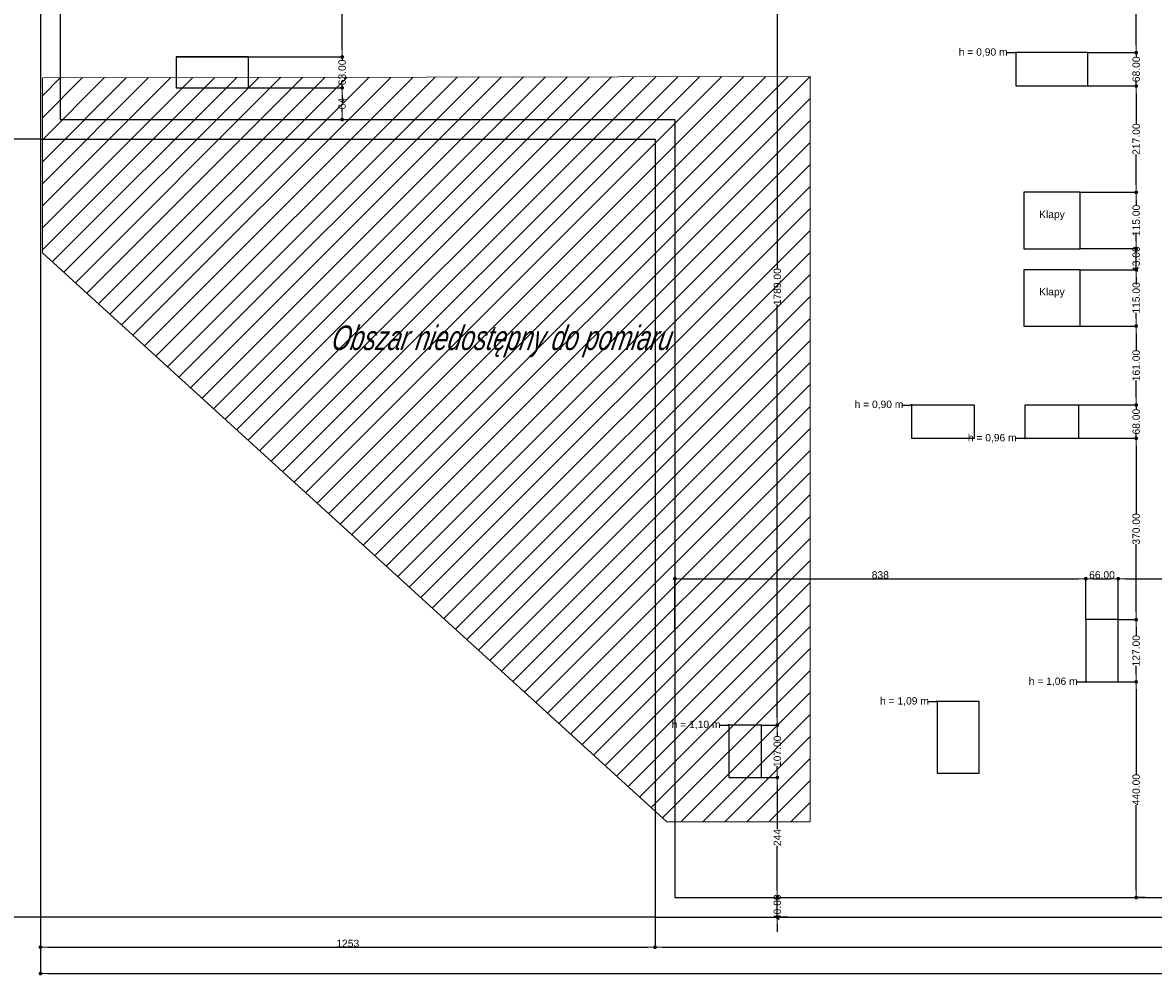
# Model space of a CAD drawing. Header units: millimetres. Extents: x -175445 to -20415, y -559200 to 231527.
# Tile 54 of 256: x -156518 to -133454, y -249072 to -229629. Entities that reach past the tile are written whole.
import ezdxf
from ezdxf import colors
from ezdxf.entities.mleader import LeaderData, LeaderLine
from ezdxf.math import Vec2, Vec3

# ---------------------------------------------------------------- set-up
doc = ezdxf.new("R2010")
doc.units = ezdxf.units.MM
doc.header["$MEASUREMENT"] = 0
doc.linetypes.add('Wipeout_Contour', pattern=[1000, 0, -1000])
for name, color, linetype in [('Linia', 7, 'Continuous'), ('Strop', 7, 'Continuous'), ('Słup', 7, 'Continuous'), ('Tekst', 7, 'Continuous'), ('Wymiary', 63, 'Continuous')]:
    doc.layers.add(name, color=color, linetype=linetype)
doc.layers.add('PAB - opisy ogólne', color=7, linetype='Continuous', lineweight=18)
doc.layers.add('PAB - widokowe', color=7, linetype='Continuous', lineweight=18)
doc.styles.add('Arial', font='txt')
doc.styles.add('ROMANS-ITALIC', font='ariali.ttf', dxfattribs={"width": 0.7, "oblique": 12})
doc.styles.add('Times new roman', font='txt')
doc.dimstyles.new('GENERATED_STYLE__1', dxfattribs={"dimtxt": 150, "dimasz": 152, "dimexe": 0.18, "dimexo": 0, "dimgap": 0.09, "dimtad": 1, "dimtih": 1, "dimtoh": 1, "dimlfac": 0.1, "dimzin": 0, "dimdsep": 46, "dimtxsty": 'Arial', "dimblk": 'ARROWHEAD_11', "dimblk1": 'ARROWHEAD_11', "dimblk2": 'ARROWHEAD_11', "dimcen": 0.09, "dimclrd": 114, "dimclre": 114, "dimclrt": 114, "dimazin": 0, "dimtfac": 1, "dimtdec": 4, "dimtmove": 0, "dimatfit": 3, "dimfxl": 1, "dimtolj": 1, "dimtzin": 0, "dimarcsym": 0})
doc.dimstyles.new('GENERATED_STYLE__2', dxfattribs={"dimtxt": 150, "dimasz": 152, "dimexe": 0.18, "dimexo": 0, "dimgap": 0.09, "dimtad": 1, "dimlfac": 0.1, "dimzin": 0, "dimdsep": 46, "dimtxsty": 'Arial', "dimblk": 'ARROWHEAD_11', "dimblk1": 'ARROWHEAD_11', "dimblk2": 'ARROWHEAD_11', "dimcen": 0.09, "dimclrd": 114, "dimclre": 114, "dimclrt": 114, "dimazin": 0, "dimtfac": 1, "dimtdec": 4, "dimtmove": 0, "dimatfit": 3, "dimfxl": 1, "dimtolj": 1, "dimtzin": 0, "dimarcsym": 0})

# ---------------------------------------------------------------- blocks, each defined once
blk = doc.blocks.new('ARROWHEAD_11')
at = {"color": 0, "linetype": 'Continuous', "lineweight": 0}
blk.add_line((0, 0), (-1, 0), dxfattribs=at)
at = {"color": 0, "linetype": 'Continuous', "lineweight": 0, "const_width": 0.25, "flags": 128}
blk.add_lwpolyline([(-0.125, 0, 1), (0.125, 0, 1)], format="xyb", close=True, dxfattribs=at)
blk = doc.blocks.new('*D3949')
at = {"layer": 'Defpoints', "color": 0}
for p in [(-153384, -230960), (-150001, -230960), (-153391, -231608)]:
    blk.add_point(p, dxfattribs=at)
at = {"layer": 'Wymiary', "color": 114, "lineweight": -2}
for p, q in [((-153384, -230960), (-150001, -230960)), ((-150001, -231112), (-150001, -231176)), ((-150001, -231456), (-150001, -231392)), ((-153391, -231608), (-150001, -231608))]:
    blk.add_line(p, q, dxfattribs=at)
at = {"layer": 'Wymiary', "color": 114, "lineweight": -2, "xscale": 152, "yscale": 152, "zscale": 152}
for p, rotation in [((-150001, -230960), 90), ((-150001, -231608), 270)]:
    blk.add_blockref('ARROWHEAD_11', p, dxfattribs=dict(at, rotation=rotation))
at = {"layer": 'Wymiary', "color": 114, "lineweight": 13, "insert": (-150001, -231284), "char_height": 150, "attachment_point": 5, "rotation": 90, "style": 'Arial'}
blk.add_mtext('\\A1;64', dxfattribs=at)
blk = doc.blocks.new('*D3950')
at = {"layer": 'Defpoints', "color": 0}
for p in [(-153384, -230330), (-150001, -230330), (-153384, -230960)]:
    blk.add_point(p, dxfattribs=at)
at = {"layer": 'Wymiary', "color": 114, "lineweight": -2}
for p, q in [((-150001, -230178), (-150001, -230026)), ((-153384, -230330), (-150001, -230330)), ((-150001, -230330), (-150001, -230392)), ((-153384, -230960), (-150001, -230960)), ((-150001, -230960), (-150001, -230899)), ((-150001, -231112), (-150001, -231264))]:
    blk.add_line(p, q, dxfattribs=at)
at = {"layer": 'Wymiary', "color": 114, "lineweight": -2, "xscale": 152, "yscale": 152, "zscale": 152}
for p, rotation in [((-150001, -230330), 270), ((-150001, -230960), 90)]:
    blk.add_blockref('ARROWHEAD_11', p, dxfattribs=dict(at, rotation=rotation))
at = {"layer": 'Wymiary', "color": 114, "lineweight": 13, "insert": (-150001, -230645), "char_height": 150, "attachment_point": 5, "rotation": 90, "style": 'Arial'}
blk.add_mtext('\\A1;63.00', dxfattribs=at)
blk = doc.blocks.new('*D3951')
at = {"layer": 'Defpoints', "color": 0}
for p in [(-153090, -227310), (-150001, -227310), (-153384, -230330)]:
    blk.add_point(p, dxfattribs=at)
at = {"layer": 'Wymiary', "color": 114, "lineweight": -2}
for p, q in [((-153090, -227310), (-150001, -227310)), ((-150001, -227462), (-150001, -228509)), ((-150001, -230178), (-150001, -229132)), ((-153384, -230330), (-150001, -230330))]:
    blk.add_line(p, q, dxfattribs=at)
at = {"layer": 'Wymiary', "color": 114, "lineweight": -2, "xscale": 152, "yscale": 152, "zscale": 152}
for p, rotation in [((-150001, -227310), 90), ((-150001, -230330), 270)]:
    blk.add_blockref('ARROWHEAD_11', p, dxfattribs=dict(at, rotation=rotation))
at = {"layer": 'Wymiary', "color": 114, "lineweight": 13, "insert": (-150001, -228820), "char_height": 150, "attachment_point": 5, "rotation": 90, "style": 'Arial'}
blk.add_mtext('\\A1;302.00', dxfattribs=at)
blk = doc.blocks.new('*D3958')
at = {"layer": 'Defpoints', "color": 0}
for p in [(-141356, -247482), (-141125, -247482), (-140913, -247882)]:
    blk.add_point(p, dxfattribs=at)
at = {"layer": 'Wymiary', "color": 114, "lineweight": -2}
for p, q in [((-141125, -247330), (-141125, -247178)), ((-141356, -247482), (-141124, -247482)), ((-141125, -247882), (-141125, -247482)), ((-140913, -247882), (-141125, -247882)), ((-141125, -248034), (-141125, -248186))]:
    blk.add_line(p, q, dxfattribs=at)
at = {"layer": 'Wymiary', "color": 114, "lineweight": -2, "xscale": 152, "yscale": 152, "zscale": 152}
for p, rotation in [((-141125, -247482), 270), ((-141125, -247882), 90)]:
    blk.add_blockref('ARROWHEAD_11', p, dxfattribs=dict(at, rotation=rotation))
at = {"layer": 'Wymiary', "color": 114, "lineweight": 13, "insert": (-141125, -247682), "char_height": 150, "attachment_point": 5, "rotation": 90, "style": 'Arial'}
blk.add_mtext('\\A1;40.00', dxfattribs=at)
blk = doc.blocks.new('*D3959')
at = {"layer": 'Defpoints', "color": 0}
for p in [(-141445, -245034), (-141125, -245034), (-141356, -247482)]:
    blk.add_point(p, dxfattribs=at)
at = {"layer": 'Wymiary', "color": 114, "lineweight": -2}
for p, q in [((-141445, -245034), (-141124, -245034)), ((-141125, -245186), (-141125, -246091)), ((-141125, -247330), (-141125, -246425)), ((-141356, -247482), (-141124, -247482))]:
    blk.add_line(p, q, dxfattribs=at)
at = {"layer": 'Wymiary', "color": 114, "lineweight": -2, "xscale": 152, "yscale": 152, "zscale": 152}
for p, rotation in [((-141125, -245034), 90), ((-141125, -247482), 270)]:
    blk.add_blockref('ARROWHEAD_11', p, dxfattribs=dict(at, rotation=rotation))
at = {"layer": 'Wymiary', "color": 114, "lineweight": 13, "insert": (-141125, -246258), "char_height": 150, "attachment_point": 5, "rotation": 90, "style": 'Arial'}
blk.add_mtext('\\A1;244', dxfattribs=at)
blk = doc.blocks.new('*D3960')
at = {"layer": 'Defpoints', "color": 0}
for p in [(-141445, -243964), (-141125, -243964), (-141445, -245034)]:
    blk.add_point(p, dxfattribs=at)
at = {"layer": 'Wymiary', "color": 114, "lineweight": -2}
for p, q in [((-141445, -243964), (-141124, -243964)), ((-141125, -244116), (-141125, -244194)), ((-141125, -244882), (-141125, -244803)), ((-141445, -245034), (-141124, -245034))]:
    blk.add_line(p, q, dxfattribs=at)
at = {"layer": 'Wymiary', "color": 114, "lineweight": -2, "xscale": 152, "yscale": 152, "zscale": 152}
for p, rotation in [((-141125, -243964), 90), ((-141125, -245034), 270)]:
    blk.add_blockref('ARROWHEAD_11', p, dxfattribs=dict(at, rotation=rotation))
at = {"layer": 'Wymiary', "color": 114, "lineweight": 13, "insert": (-141125, -244499), "char_height": 150, "attachment_point": 5, "rotation": 90, "style": 'Arial'}
blk.add_mtext('\\A1;107.00', dxfattribs=at)
blk = doc.blocks.new('*D3961')
at = {"layer": 'Defpoints', "color": 0}
for p in [(-141445, -226074), (-141125, -226074), (-141445, -243964)]:
    blk.add_point(p, dxfattribs=at)
at = {"layer": 'Wymiary', "color": 114, "lineweight": -2}
for p, q in [((-141445, -226074), (-141124, -226074)), ((-141125, -226226), (-141125, -234656)), ((-141125, -243812), (-141125, -235381)), ((-141445, -243964), (-141124, -243964))]:
    blk.add_line(p, q, dxfattribs=at)
at = {"layer": 'Wymiary', "color": 114, "lineweight": -2, "xscale": 152, "yscale": 152, "zscale": 152}
for p, rotation in [((-141125, -226074), 90), ((-141125, -243964), 270)]:
    blk.add_blockref('ARROWHEAD_11', p, dxfattribs=dict(at, rotation=rotation))
at = {"layer": 'Wymiary', "color": 114, "lineweight": 13, "insert": (-141125, -235019), "char_height": 150, "attachment_point": 5, "rotation": 90, "style": 'Arial'}
blk.add_mtext('\\A1;1789.00', dxfattribs=at)
blk = doc.blocks.new('*D3963')
at = {"layer": 'Defpoints', "color": 0}
for p in [(-134172, -243082), (-133805, -243082), (-133617, -247482)]:
    blk.add_point(p, dxfattribs=at)
at = {"layer": 'Wymiary', "color": 114, "lineweight": -2}
for p, q in [((-134172, -243082), (-133804, -243082)), ((-133805, -243234), (-133805, -244968)), ((-133805, -247330), (-133805, -245597)), ((-133617, -247482), (-133805, -247482))]:
    blk.add_line(p, q, dxfattribs=at)
at = {"layer": 'Wymiary', "color": 114, "lineweight": -2, "xscale": 152, "yscale": 152, "zscale": 152}
for p, rotation in [((-133805, -243082), 90), ((-133805, -247482), 270)]:
    blk.add_blockref('ARROWHEAD_11', p, dxfattribs=dict(at, rotation=rotation))
at = {"layer": 'Wymiary', "color": 114, "lineweight": 13, "insert": (-133805, -245282), "char_height": 150, "attachment_point": 5, "rotation": 90, "style": 'Arial'}
blk.add_mtext('\\A1;440.00', dxfattribs=at)
blk = doc.blocks.new('*D3964')
at = {"layer": 'Defpoints', "color": 0}
for p in [(-134172, -241812), (-133805, -241812), (-134172, -243082)]:
    blk.add_point(p, dxfattribs=at)
at = {"layer": 'Wymiary', "color": 114, "lineweight": -2}
for p, q in [((-134172, -241812), (-133804, -241812)), ((-133805, -241964), (-133805, -242143)), ((-133805, -242930), (-133805, -242752)), ((-134172, -243082), (-133804, -243082))]:
    blk.add_line(p, q, dxfattribs=at)
at = {"layer": 'Wymiary', "color": 114, "lineweight": -2, "xscale": 152, "yscale": 152, "zscale": 152}
for p, rotation in [((-133805, -241812), 90), ((-133805, -243082), 270)]:
    blk.add_blockref('ARROWHEAD_11', p, dxfattribs=dict(at, rotation=rotation))
at = {"layer": 'Wymiary', "color": 114, "lineweight": 13, "insert": (-133805, -242447), "char_height": 150, "attachment_point": 5, "rotation": 90, "style": 'Arial'}
blk.add_mtext('\\A1;127.00', dxfattribs=at)
blk = doc.blocks.new('*D3965')
at = {"layer": 'Defpoints', "color": 0}
for p in [(-134975, -238112), (-133805, -238112), (-134172, -241812)]:
    blk.add_point(p, dxfattribs=at)
at = {"layer": 'Wymiary', "color": 114, "lineweight": -2}
for p, q in [((-134975, -238112), (-133804, -238112)), ((-133805, -238264), (-133805, -239651)), ((-133805, -241660), (-133805, -240274)), ((-134172, -241812), (-133804, -241812))]:
    blk.add_line(p, q, dxfattribs=at)
at = {"layer": 'Wymiary', "color": 114, "lineweight": -2, "xscale": 152, "yscale": 152, "zscale": 152}
for p, rotation in [((-133805, -238112), 90), ((-133805, -241812), 270)]:
    blk.add_blockref('ARROWHEAD_11', p, dxfattribs=dict(at, rotation=rotation))
at = {"layer": 'Wymiary', "color": 114, "lineweight": 13, "insert": (-133805, -239962), "char_height": 150, "attachment_point": 5, "rotation": 90, "style": 'Arial'}
blk.add_mtext('\\A1;370.00', dxfattribs=at)
blk = doc.blocks.new('*D3966')
at = {"layer": 'Defpoints', "color": 0}
for p in [(-134975, -237432), (-133805, -237432), (-134975, -238112)]:
    blk.add_point(p, dxfattribs=at)
at = {"layer": 'Wymiary', "color": 114, "lineweight": -2}
for p, q in [((-133805, -237280), (-133805, -237128)), ((-134975, -237432), (-133804, -237432)), ((-133805, -237432), (-133805, -237519)), ((-134975, -238112), (-133804, -238112)), ((-133805, -238112), (-133805, -238026)), ((-133805, -238264), (-133805, -238416))]:
    blk.add_line(p, q, dxfattribs=at)
at = {"layer": 'Wymiary', "color": 114, "lineweight": -2, "xscale": 152, "yscale": 152, "zscale": 152}
for p, rotation in [((-133805, -237432), 270), ((-133805, -238112), 90)]:
    blk.add_blockref('ARROWHEAD_11', p, dxfattribs=dict(at, rotation=rotation))
at = {"layer": 'Wymiary', "color": 114, "lineweight": 13, "insert": (-133805, -237772), "char_height": 150, "attachment_point": 5, "rotation": 90, "style": 'Arial'}
blk.add_mtext('\\A1;68.00', dxfattribs=at)
blk = doc.blocks.new('*D3967')
at = {"layer": 'Defpoints', "color": 0}
for p in [(-134949, -235822), (-133805, -235822), (-134975, -237432)]:
    blk.add_point(p, dxfattribs=at)
at = {"layer": 'Wymiary', "color": 114, "lineweight": -2}
for p, q in [((-134949, -235822), (-133804, -235822)), ((-133805, -235974), (-133805, -236323)), ((-133805, -237280), (-133805, -236932)), ((-134975, -237432), (-133804, -237432))]:
    blk.add_line(p, q, dxfattribs=at)
at = {"layer": 'Wymiary', "color": 114, "lineweight": -2, "xscale": 152, "yscale": 152, "zscale": 152}
for p, rotation in [((-133805, -235822), 90), ((-133805, -237432), 270)]:
    blk.add_blockref('ARROWHEAD_11', p, dxfattribs=dict(at, rotation=rotation))
at = {"layer": 'Wymiary', "color": 114, "lineweight": 13, "insert": (-133805, -236627), "char_height": 150, "attachment_point": 5, "rotation": 90, "style": 'Arial'}
blk.add_mtext('\\A1;161.00', dxfattribs=at)
blk = doc.blocks.new('*D3968')
at = {"layer": 'Defpoints', "color": 0}
for p in [(-134949, -234672), (-133805, -234672), (-134949, -235822)]:
    blk.add_point(p, dxfattribs=at)
at = {"layer": 'Wymiary', "color": 114, "lineweight": -2}
for p, q in [((-134949, -234672), (-133804, -234672)), ((-133805, -234824), (-133805, -234943)), ((-133805, -235670), (-133805, -235552)), ((-134949, -235822), (-133804, -235822))]:
    blk.add_line(p, q, dxfattribs=at)
at = {"layer": 'Wymiary', "color": 114, "lineweight": -2, "xscale": 152, "yscale": 152, "zscale": 152}
for p, rotation in [((-133805, -234672), 90), ((-133805, -235822), 270)]:
    blk.add_blockref('ARROWHEAD_11', p, dxfattribs=dict(at, rotation=rotation))
at = {"layer": 'Wymiary', "color": 114, "lineweight": 13, "insert": (-133805, -235247), "char_height": 150, "attachment_point": 5, "rotation": 90, "style": 'Arial'}
blk.add_mtext('\\A1;115.00', dxfattribs=at)
blk = doc.blocks.new('*D3969')
at = {"layer": 'Defpoints', "color": 0}
for p in [(-134949, -234242), (-133805, -234242), (-134949, -234672)]:
    blk.add_point(p, dxfattribs=at)
at = {"layer": 'Wymiary', "color": 114, "lineweight": -2}
for p, q in [((-133805, -234090), (-133805, -233938)), ((-134949, -234242), (-133804, -234242)), ((-133805, -234672), (-133805, -234242)), ((-134949, -234672), (-133804, -234672)), ((-133805, -234824), (-133805, -234976))]:
    blk.add_line(p, q, dxfattribs=at)
at = {"layer": 'Wymiary', "color": 114, "lineweight": -2, "xscale": 152, "yscale": 152, "zscale": 152}
for p, rotation in [((-133805, -234242), 270), ((-133805, -234672), 90)]:
    blk.add_blockref('ARROWHEAD_11', p, dxfattribs=dict(at, rotation=rotation))
at = {"layer": 'Wymiary', "color": 114, "lineweight": 13, "insert": (-133805, -234457), "char_height": 150, "attachment_point": 5, "rotation": 90, "style": 'Arial'}
blk.add_mtext('\\A1;43.00', dxfattribs=at)
blk = doc.blocks.new('*D3970')
at = {"layer": 'Defpoints', "color": 0}
for p in [(-134949, -233092), (-133805, -233092), (-134949, -234242)]:
    blk.add_point(p, dxfattribs=at)
at = {"layer": 'Wymiary', "color": 114, "lineweight": -2}
for p, q in [((-134949, -233092), (-133804, -233092)), ((-133805, -233244), (-133805, -233363)), ((-133805, -234090), (-133805, -233972)), ((-134949, -234242), (-133804, -234242))]:
    blk.add_line(p, q, dxfattribs=at)
at = {"layer": 'Wymiary', "color": 114, "lineweight": -2, "xscale": 152, "yscale": 152, "zscale": 152}
for p, rotation in [((-133805, -233092), 90), ((-133805, -234242), 270)]:
    blk.add_blockref('ARROWHEAD_11', p, dxfattribs=dict(at, rotation=rotation))
at = {"layer": 'Wymiary', "color": 114, "lineweight": 13, "insert": (-133805, -233667), "char_height": 150, "attachment_point": 5, "rotation": 90, "style": 'Arial'}
blk.add_mtext('\\A1;115.00', dxfattribs=at)
blk = doc.blocks.new('*D3971')
at = {"layer": 'Defpoints', "color": 0}
for p in [(-134790, -230922), (-133805, -230922), (-134949, -233092)]:
    blk.add_point(p, dxfattribs=at)
at = {"layer": 'Wymiary', "color": 114, "lineweight": -2}
for p, q in [((-134790, -230922), (-133804, -230922)), ((-133805, -231074), (-133805, -231695)), ((-133805, -232940), (-133805, -232320)), ((-134949, -233092), (-133804, -233092))]:
    blk.add_line(p, q, dxfattribs=at)
at = {"layer": 'Wymiary', "color": 114, "lineweight": -2, "xscale": 152, "yscale": 152, "zscale": 152}
for p, rotation in [((-133805, -230922), 90), ((-133805, -233092), 270)]:
    blk.add_blockref('ARROWHEAD_11', p, dxfattribs=dict(at, rotation=rotation))
at = {"layer": 'Wymiary', "color": 114, "lineweight": 13, "insert": (-133805, -232007), "char_height": 150, "attachment_point": 5, "rotation": 90, "style": 'Arial'}
blk.add_mtext('\\A1;217.00', dxfattribs=at)
blk = doc.blocks.new('*D3972')
at = {"layer": 'Defpoints', "color": 0}
for p in [(-134790, -230242), (-133805, -230242), (-134790, -230922)]:
    blk.add_point(p, dxfattribs=at)
at = {"layer": 'Wymiary', "color": 114, "lineweight": -2}
for p, q in [((-133805, -230090), (-133805, -229938)), ((-134790, -230242), (-133804, -230242)), ((-133805, -230242), (-133805, -230329)), ((-133805, -230922), (-133805, -230836)), ((-134790, -230922), (-133804, -230922)), ((-133805, -231074), (-133805, -231226))]:
    blk.add_line(p, q, dxfattribs=at)
at = {"layer": 'Wymiary', "color": 114, "lineweight": -2, "xscale": 152, "yscale": 152, "zscale": 152}
for p, rotation in [((-133805, -230242), 270), ((-133805, -230922), 90)]:
    blk.add_blockref('ARROWHEAD_11', p, dxfattribs=dict(at, rotation=rotation))
at = {"layer": 'Wymiary', "color": 114, "lineweight": 13, "insert": (-133805, -230582), "char_height": 150, "attachment_point": 5, "rotation": 90, "style": 'Arial'}
blk.add_mtext('\\A1;68.00', dxfattribs=at)
blk = doc.blocks.new('*D3973')
at = {"layer": 'Defpoints', "color": 0}
for p in [(-134415, -226132), (-133805, -226132), (-134790, -230242)]:
    blk.add_point(p, dxfattribs=at)
at = {"layer": 'Wymiary', "color": 114, "lineweight": -2}
for p, q in [((-134415, -226132), (-133804, -226132)), ((-133805, -226284), (-133805, -227873)), ((-133805, -230090), (-133805, -228502)), ((-134790, -230242), (-133804, -230242))]:
    blk.add_line(p, q, dxfattribs=at)
at = {"layer": 'Wymiary', "color": 114, "lineweight": -2, "xscale": 152, "yscale": 152, "zscale": 152}
for p, rotation in [((-133805, -226132), 90), ((-133805, -230242), 270)]:
    blk.add_blockref('ARROWHEAD_11', p, dxfattribs=dict(at, rotation=rotation))
at = {"layer": 'Wymiary', "color": 114, "lineweight": 13, "insert": (-133805, -228187), "char_height": 150, "attachment_point": 5, "rotation": 90, "style": 'Arial'}
blk.add_mtext('\\A1;411.00', dxfattribs=at)
blk = doc.blocks.new('*D3978')
at = {"layer": 'Defpoints', "color": 0}
for p in [(-134832, -240977), (-134832, -241812), (-143215, -242001)]:
    blk.add_point(p, dxfattribs=at)
at = {"layer": 'Wymiary', "color": 114, "lineweight": -2}
for p, q in [((-143215, -242001), (-143215, -240977)), ((-143063, -240977), (-134984, -240977)), ((-134832, -241812), (-134832, -240977))]:
    blk.add_line(p, q, dxfattribs=at)
at = {"layer": 'Wymiary', "color": 114, "lineweight": -2, "xscale": 152, "yscale": 152, "zscale": 152, "rotation": 180}
blk.add_blockref('ARROWHEAD_11', (-143215, -240977), dxfattribs=at)
at = {"layer": 'Wymiary', "color": 114, "lineweight": -2, "xscale": 152, "yscale": 152, "zscale": 152}
blk.add_blockref('ARROWHEAD_11', (-134832, -240977), dxfattribs=at)
at = {"layer": 'Wymiary', "color": 114, "lineweight": 13, "insert": (-139024, -240900), "char_height": 150, "attachment_point": 5, "style": 'Arial'}
blk.add_mtext('\\A1;838', dxfattribs=at)
blk = doc.blocks.new('*D3979')
at = {"layer": 'Defpoints', "color": 0}
for p in [(-134172, -240977), (-134832, -241812), (-134172, -241812)]:
    blk.add_point(p, dxfattribs=at)
at = {"layer": 'Wymiary', "color": 114, "lineweight": -2}
for p, q in [((-134832, -241812), (-134832, -240977)), ((-134680, -240977), (-134324, -240977)), ((-134172, -241812), (-134172, -240977))]:
    blk.add_line(p, q, dxfattribs=at)
at = {"layer": 'Wymiary', "color": 114, "lineweight": -2, "xscale": 152, "yscale": 152, "zscale": 152, "rotation": 180}
blk.add_blockref('ARROWHEAD_11', (-134832, -240977), dxfattribs=at)
at = {"layer": 'Wymiary', "color": 114, "lineweight": -2, "xscale": 152, "yscale": 152, "zscale": 152}
blk.add_blockref('ARROWHEAD_11', (-134172, -240977), dxfattribs=at)
at = {"layer": 'Wymiary', "color": 114, "lineweight": 13, "insert": (-134502, -240900), "char_height": 150, "attachment_point": 5, "style": 'Arial'}
blk.add_mtext('\\A1;66.00', dxfattribs=at)
blk = doc.blocks.new('*D3980')
at = {"layer": 'Defpoints', "color": 0}
for p in [(-127632, -240977), (-134172, -241812), (-127632, -241843)]:
    blk.add_point(p, dxfattribs=at)
at = {"layer": 'Wymiary', "color": 114, "lineweight": -2}
for p, q in [((-134172, -241812), (-134172, -240977)), ((-134020, -240977), (-127784, -240977)), ((-127632, -241843), (-127632, -240977))]:
    blk.add_line(p, q, dxfattribs=at)
at = {"layer": 'Wymiary', "color": 114, "lineweight": -2, "xscale": 152, "yscale": 152, "zscale": 152, "rotation": 180}
blk.add_blockref('ARROWHEAD_11', (-134172, -240977), dxfattribs=at)
at = {"layer": 'Wymiary', "color": 114, "lineweight": -2, "xscale": 152, "yscale": 152, "zscale": 152}
blk.add_blockref('ARROWHEAD_11', (-127632, -240977), dxfattribs=at)
at = {"layer": 'Wymiary', "color": 114, "lineweight": 13, "insert": (-130902, -240900), "char_height": 150, "attachment_point": 5, "style": 'Arial'}
blk.add_mtext('\\A1;654.00', dxfattribs=at)
blk = doc.blocks.new('*D4084')
at = {"layer": 'Defpoints', "color": 0}
for p in [(-156154, -232008), (-143618, -247882), (-143618, -248497)]:
    blk.add_point(p, dxfattribs=at)
at = {"layer": 'Wymiary', "color": 114, "lineweight": -2}
for p, q in [((-156154, -232008), (-156154, -248497)), ((-143618, -247882), (-143618, -248497)), ((-156002, -248497), (-143770, -248497))]:
    blk.add_line(p, q, dxfattribs=at)
at = {"layer": 'Wymiary', "color": 114, "lineweight": -2, "xscale": 152, "yscale": 152, "zscale": 152, "rotation": 180}
blk.add_blockref('ARROWHEAD_11', (-156154, -248497), dxfattribs=at)
at = {"layer": 'Wymiary', "color": 114, "lineweight": -2, "xscale": 152, "yscale": 152, "zscale": 152}
blk.add_blockref('ARROWHEAD_11', (-143618, -248497), dxfattribs=at)
at = {"layer": 'Wymiary', "color": 114, "lineweight": 13, "insert": (-149886, -248420), "char_height": 150, "attachment_point": 5, "style": 'Arial'}
blk.add_mtext('\\A1;1253', dxfattribs=at)
blk = doc.blocks.new('*D4085')
at = {"layer": 'Defpoints', "color": 0}
for p in [(-143618, -247882), (-98195, -247882), (-98195, -248497)]:
    blk.add_point(p, dxfattribs=at)
at = {"layer": 'Wymiary', "color": 114, "lineweight": -2}
for p, q in [((-143618, -247882), (-143618, -248497)), ((-98195, -247882), (-98195, -248497)), ((-143466, -248497), (-98347, -248497))]:
    blk.add_line(p, q, dxfattribs=at)
at = {"layer": 'Wymiary', "color": 114, "lineweight": -2, "xscale": 152, "yscale": 152, "zscale": 152, "rotation": 180}
blk.add_blockref('ARROWHEAD_11', (-143618, -248497), dxfattribs=at)
at = {"layer": 'Wymiary', "color": 114, "lineweight": -2, "xscale": 152, "yscale": 152, "zscale": 152}
blk.add_blockref('ARROWHEAD_11', (-98195, -248497), dxfattribs=at)
at = {"layer": 'Wymiary', "color": 114, "lineweight": 13, "insert": (-120907, -248421), "char_height": 150, "attachment_point": 5, "style": 'Arial'}
blk.add_mtext('\\A1;4542', dxfattribs=at)
blk = doc.blocks.new('*D4091')
at = {"layer": 'Defpoints', "color": 0}
for p in [(-157223, -232008), (-156154, -232008), (-143618, -247882)]:
    blk.add_point(p, dxfattribs=at)
at = {"layer": 'Wymiary', "color": 114, "lineweight": -2}
for p, q in [((-156154, -232008), (-157224, -232008)), ((-157223, -232160), (-157223, -239728)), ((-157223, -247730), (-157223, -240162)), ((-143618, -247882), (-157224, -247882))]:
    blk.add_line(p, q, dxfattribs=at)
at = {"layer": 'Wymiary', "color": 114, "lineweight": -2, "xscale": 152, "yscale": 152, "zscale": 152}
for p, rotation in [((-157223, -232008), 90), ((-157223, -247882), 270)]:
    blk.add_blockref('ARROWHEAD_11', p, dxfattribs=dict(at, rotation=rotation))
at = {"layer": 'Wymiary', "color": 114, "lineweight": 13, "insert": (-157223, -239945), "char_height": 150, "attachment_point": 5, "rotation": 90, "style": 'Arial'}
blk.add_mtext('\\A1;1587', dxfattribs=at)
blk = doc.blocks.new('*D4092')
at = {"layer": 'Defpoints', "color": 0}
for p in [(-157223, -220158), (-156154, -220158), (-156154, -232008)]:
    blk.add_point(p, dxfattribs=at)
at = {"layer": 'Wymiary', "color": 114, "lineweight": -2}
for p, q in [((-156154, -220158), (-157224, -220158)), ((-157223, -220310), (-157223, -225720)), ((-157223, -231856), (-157223, -226445)), ((-156154, -232008), (-157224, -232008))]:
    blk.add_line(p, q, dxfattribs=at)
at = {"layer": 'Wymiary', "color": 114, "lineweight": -2, "xscale": 152, "yscale": 152, "zscale": 152}
for p, rotation in [((-157223, -220158), 90), ((-157223, -232008), 270)]:
    blk.add_blockref('ARROWHEAD_11', p, dxfattribs=dict(at, rotation=rotation))
at = {"layer": 'Wymiary', "color": 114, "lineweight": 13, "insert": (-157223, -226083), "char_height": 150, "attachment_point": 5, "rotation": 90, "style": 'Arial'}
blk.add_mtext('\\A1;1185.00', dxfattribs=at)
blk = doc.blocks.new('*D4093')
at = {"layer": 'Defpoints', "color": 0}
for p in [(-157799, -220158), (-156154, -220158), (-143618, -247882)]:
    blk.add_point(p, dxfattribs=at)
at = {"layer": 'Wymiary', "color": 114, "lineweight": -2}
for p, q in [((-156154, -220158), (-157799, -220158)), ((-157799, -220310), (-157799, -233796)), ((-157799, -247730), (-157799, -234245)), ((-143618, -247882), (-157799, -247882))]:
    blk.add_line(p, q, dxfattribs=at)
at = {"layer": 'Wymiary', "color": 114, "lineweight": -2, "xscale": 152, "yscale": 152, "zscale": 152}
for p, rotation in [((-157799, -220158), 90), ((-157799, -247882), 270)]:
    blk.add_blockref('ARROWHEAD_11', p, dxfattribs=dict(at, rotation=rotation))
at = {"layer": 'Wymiary', "color": 114, "lineweight": 13, "insert": (-157799, -234020), "char_height": 150, "attachment_point": 5, "rotation": 90, "style": 'Arial'}
blk.add_mtext('\\A1;2772', dxfattribs=at)
blk = doc.blocks.new('*D4094')
at = {"layer": 'Defpoints', "color": 0}
for p in [(-156154, -232008), (-69175, -241777), (-69175, -249034)]:
    blk.add_point(p, dxfattribs=at)
at = {"layer": 'Wymiary', "color": 114, "lineweight": -2}
for p, q in [((-156154, -232008), (-156154, -249034)), ((-69175, -241777), (-69175, -249034)), ((-156002, -249034), (-69327, -249034))]:
    blk.add_line(p, q, dxfattribs=at)
at = {"layer": 'Wymiary', "color": 114, "lineweight": -2, "xscale": 152, "yscale": 152, "zscale": 152, "rotation": 180}
blk.add_blockref('ARROWHEAD_11', (-156154, -249034), dxfattribs=at)
at = {"layer": 'Wymiary', "color": 114, "lineweight": -2, "xscale": 152, "yscale": 152, "zscale": 152}
blk.add_blockref('ARROWHEAD_11', (-69175, -249034), dxfattribs=at)
at = {"layer": 'Wymiary', "color": 114, "lineweight": 13, "insert": (-112665, -248957), "char_height": 150, "attachment_point": 5, "style": 'Arial'}
blk.add_mtext('\\A1;8697', dxfattribs=at)

msp = doc.modelspace()

# ---------------------------------------------------------------- linework, layer by layer
at = {"layer": 'Strop', "flags": 128}
for points in [[(-98815.362, -223819.574, 0.034912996), (-116630.822, -219636.298), (-116630.817, -219636.267), (-116630.92, -219636.25, 0.026147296), (-127667.74, -218426.566), (-131941.689, -218224.558, 0.006018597), (-134633.975, -218178.559, 0.048415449), (-156154.021, -220157.681, 0.000026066), (-156154.021, -220159.867), (-156154.021, -220678.407), (-156154.021, -222958.111), (-156154.021, -232007.681), (-155754.021, -232007.681), (-143615.433, -232007.681), (-143615.433, -245775.303), (-143615.433, -246316.861), (-143617.874, -246316.861), (-143617.874, -247882.5), (-141925.477, -247882.5), (-98195.477, -247882.5)], [(-98815.362, -223819.574, 0.034912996), (-116630.822, -219636.298), (-116630.817, -219636.267), (-116630.92, -219636.25, 0.026147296), (-127667.74, -218426.566), (-131941.689, -218224.558, 0.006018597), (-134633.975, -218178.559, 0.048415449), (-156154.021, -220157.681), (-156154.021, -232007.681), (-143615.433, -232007.681), (-143615.433, -245951.779), (-143617.874, -245949.552), (-143617.874, -247882.5), (-141925.477, -247882.5), (-98195.477, -247882.5)], [(-98933.785, -224201.642, 0.035678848), (-117090.059, -219967.643), (-117090.037, -219967.51, 0.025197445), (-127688.556, -218826.029), (-131956.953, -218624.283, 0.00601048), (-134635.993, -218578.554, 0.047671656), (-155754.021, -220489.101), (-155754.021, -231607.681), (-143215.433, -231607.681), (-143215.433, -245775.303), (-143215.433, -247482.5), (-141925.477, -247482.5), (-98595.477, -247482.5)]]:
    msp.add_lwpolyline(points, format="xyb", dxfattribs=at)

# ---------------------------------------------------------------- texts
at = {"layer": 'Tekst', "char_height": 150, "attachment_point": 2, "style": 'Times new roman'}
for s, insert in [('\\A1;{\\fArial|b0|i0|c0|p38;h = 0,90 m}', (-136926.175, -230154.2)), ('\\A1;{\\fArial|b0|i0|c0|p38;h = 0,90 m}', (-139051.175, -237344.2)), ('\\A1;{\\fArial|b0|i0|c0|p38;h = 1,06 m}', (-135497.895, -242994.2)), ('\\A1;{\\fArial|b0|i0|c0|p38;h = 1,09 m}', (-138531.201, -243395.313)), ('\\A1;{\\fArial|b0|i0|c0|p38;h = 1,10 m}', (-142781.201, -243875.313))]:
    msp.add_mtext(s, dxfattribs=dict(at, insert=insert))

# ---------------------------------------------------------------- dimensions: what is measured, and where the dimension line sits
at = {"layer": 'Wymiary', "color": 114, "lineweight": 13}
for base, p1, p2, picture, middle in [((-157223.498, -220157.681), (-156154.021, -232007.681), (-156154.021, -220157.681), '*D4092', (-157223.498, -226082.681)), ((-141124.612, -247482.5), (-140913.006, -247882.5), (-141356.417, -247482.5), '*D3958', (-141124.612, -247682.5))]:
    dim = msp.add_linear_dim(base=base, p1=p1, p2=p2, angle=90, dimstyle='GENERATED_STYLE__2', dxfattribs=at)
    dim.commit()
    dim.dimension.update_dxf_attribs({"geometry": picture, "text_midpoint": middle, "dimtype": 160, "text_rotation": 90})
dim = msp.add_linear_dim(base=(-157223.498, -232007.681), p1=(-143617.874, -247882.5), p2=(-156154.021, -232007.681), angle=90, text='1587', dimstyle='GENERATED_STYLE__2', dxfattribs=at)
dim.commit()
dim.dimension.update_dxf_attribs({"geometry": '*D4091', "text_midpoint": (-157223.498, -239945.09), "dimtype": 160, "text_rotation": 90})
for base, p1, p2, text, picture, middle in [((-143617.874, -248497.217), (-156154.021, -232007.681), (-143617.874, -247882.5), '1253', '*D4084', (-149885.947, -248497.217)), ((-98195.477, -248497.217), (-143617.874, -247882.5), (-98195.477, -247882.5), '4542', '*D4085', (-120906.675, -248497.217))]:
    dim = msp.add_linear_dim(base=base, p1=p1, p2=p2, text=text, dimstyle='GENERATED_STYLE__1', dxfattribs=at)
    dim.commit()
    dim.dimension.update_dxf_attribs({"geometry": picture, "text_midpoint": middle, "dimtype": 160})

# ---------------------------------------------------------------- leaders
at = {"layer": 'PAB - opisy ogólne'}
ml = msp.add_multileader_mtext('Standard', dxfattribs=at)
ml.set_content('Obszar niedostępny do pomiaru', color=256, style='ROMANS-ITALIC')
ml.set_leader_properties()
ml.build(insert=Vec2(0, 0))
ml.multileader.update_dxf_attribs({"leader_type": 0, "has_text_frame": 1, "text_right_attachment_type": 5, "dogleg_length": 20, "arrow_head_size": 150})
ctx = ml.context
ctx.base_point, ctx.char_height, ctx.arrow_head_size, ctx.landing_gap_size, ctx.plane_origin = Vec3(-150382.989, -236134.128), 500, 150, 50, Vec3(-151889.614, -239917.349)
ctx.right_attachment, ctx.text_align_type = 5, 2
notes = []
notes.append((ctx, [(1, (1, 1, 0), (-150582.989, -236134.128), (1, 0), 200, [(0, [(-151025.448, -235668.91)], 0, [])])]))
ctx.mtext.insert, ctx.mtext.alignment, ctx.mtext.line_spacing_factor, ctx.mtext.flow_direction = Vec3(-143306.818, -235810.628), 3, 0.8, 5
for ctx, leaders in notes:
    for number, flags, end, landing, length, lines in leaders:
        leader = LeaderData()
        leader.index, (leader.has_last_leader_line, leader.has_dogleg_vector, leader.attachment_direction) = number, flags
        leader.last_leader_point, leader.dogleg_vector, leader.dogleg_length = Vec3(end), Vec3(landing), length
        for number, points, colour, breaks in lines:
            line = LeaderLine()
            line.index, line.vertices, line.color, line.breaks = number, Vec3.list(points), colors.encode_raw_color(colour), breaks
            leader.lines.append(line)
        ctx.leaders.append(leader)

# ---------------------------------------------------------------- next in the draw order: wipeouts: each hides what was drawn before it
at = {"color": 254, "linetype": 'Wipeout_Contour', "lineweight": 0, "ltscale": 617241.074868}
msp.add_wipeout([(-153384.04, -230960.456), (-151914.04, -230960.456), (-151914.04, -230330.456), (-153384.04, -230330.456)], dxfattribs=at).dxf.layer = 'Słup'
at = {"color": 254, "linetype": 'Wipeout_Contour', "lineweight": 0, "ltscale": 550464.84245}
msp.add_wipeout([(-136260.452, -230922.5), (-134790.452, -230922.5), (-134790.452, -230242.5), (-136260.452, -230242.5)], dxfattribs=at).dxf.layer = 'Słup'
at = {"color": 254, "linetype": 'Wipeout_Contour', "lineweight": 0, "ltscale": 547729.303447}
msp.add_wipeout([(-136098.945, -234242.499), (-134948.945, -234242.499), (-134948.945, -233092.499), (-136098.945, -233092.499)], dxfattribs=at).dxf.layer = 'Słup'
at = {"color": 254, "linetype": 'Wipeout_Contour', "lineweight": 0, "ltscale": 546432.482198}
msp.add_wipeout([(-136098.945, -235822.499), (-134948.945, -235822.499), (-134948.945, -234672.499), (-136098.945, -234672.499)], dxfattribs=at).dxf.layer = 'Słup'
at = {"color": 254, "linetype": 'Wipeout_Contour', "lineweight": 0, "ltscale": 553243.157529}
msp.add_wipeout([(-138385.452, -238112.5), (-137105.452, -238112.5), (-137105.452, -237432.5), (-138385.452, -237432.5)], dxfattribs=at).dxf.layer = 'Słup'
at = {"color": 254, "linetype": 'Wipeout_Contour', "lineweight": 0, "ltscale": 544508.781446}
msp.add_wipeout([(-136075.452, -238112.5), (-134975.452, -238112.5), (-134975.452, -237432.5), (-136075.452, -237432.5)], dxfattribs=at).dxf.layer = 'Słup'
at = {"color": 254, "linetype": 'Wipeout_Contour', "lineweight": 0, "ltscale": 537377.862026}
msp.add_wipeout([(-134832.169, -243082.5), (-134172.169, -243082.5), (-134172.169, -241812.5), (-134832.169, -241812.5)], dxfattribs=at).dxf.layer = 'Słup'
at = {"color": 254, "linetype": 'Wipeout_Contour', "lineweight": 0, "ltscale": 547995.213454}
msp.add_wipeout([(-137865.477, -244943.613), (-137005.477, -244943.613), (-137005.477, -243483.613), (-137865.477, -243483.613)], dxfattribs=at).dxf.layer = 'Słup'
at = {"color": 254, "linetype": 'Wipeout_Contour', "lineweight": 0, "ltscale": 565073.83497}
msp.add_wipeout([(-142115.477, -245033.613), (-141445.477, -245033.613), (-141445.477, -243963.613), (-142115.477, -243963.613)], dxfattribs=at).dxf.layer = 'Słup'

# ---------------------------------------------------------------- next in the draw order: hatches: boundary and pattern name
at = {"layer": 'Linia', "linetype": 'Continuous'}
for points in [[(-136247.952, -230242.5), (-136248.904, -230237.716), (-136251.613, -230233.661), (-136255.668, -230230.951), (-136260.452, -230230), (-136265.236, -230230.951), (-136269.291, -230233.661), (-136272.001, -230237.716), (-136272.952, -230242.5), (-136272.001, -230247.283), (-136269.291, -230251.339), (-136265.236, -230254.048), (-136260.452, -230255), (-136255.668, -230254.048), (-136251.613, -230251.339), (-136248.904, -230247.283)], [(-138372.952, -237432.5), (-138373.904, -237427.716), (-138376.613, -237423.661), (-138380.668, -237420.951), (-138385.452, -237420), (-138390.236, -237420.951), (-138394.291, -237423.661), (-138397.001, -237427.716), (-138397.952, -237432.5), (-138397.001, -237437.283), (-138394.291, -237441.339), (-138390.236, -237444.048), (-138385.452, -237445), (-138380.668, -237444.048), (-138376.613, -237441.339), (-138373.904, -237437.283)], [(-136062.952, -238112.5), (-136063.904, -238107.716), (-136066.613, -238103.661), (-136070.668, -238100.951), (-136075.452, -238100), (-136080.236, -238100.951), (-136084.291, -238103.661), (-136087.001, -238107.716), (-136087.952, -238112.5), (-136087.001, -238117.283), (-136084.291, -238121.339), (-136080.236, -238124.048), (-136075.452, -238125), (-136070.668, -238124.048), (-136066.613, -238121.339), (-136063.904, -238117.283)], [(-134819.669, -243082.5), (-134820.62, -243077.716), (-134823.33, -243073.661), (-134827.385, -243070.951), (-134832.169, -243070), (-134836.952, -243070.951), (-134841.007, -243073.661), (-134843.717, -243077.716), (-134844.669, -243082.5), (-134843.717, -243087.283), (-134841.007, -243091.339), (-134836.952, -243094.048), (-134832.169, -243095), (-134827.385, -243094.048), (-134823.33, -243091.339), (-134820.62, -243087.283)], [(-137852.977, -243483.613), (-137853.928, -243478.829), (-137856.638, -243474.774), (-137860.693, -243472.064), (-137865.477, -243471.113), (-137870.26, -243472.064), (-137874.315, -243474.774), (-137877.025, -243478.829), (-137877.977, -243483.613), (-137877.025, -243488.396), (-137874.315, -243492.451), (-137870.26, -243495.161), (-137865.477, -243496.113), (-137860.693, -243495.161), (-137856.638, -243492.451), (-137853.928, -243488.396)], [(-142102.977, -243963.613), (-142103.928, -243958.829), (-142106.638, -243954.774), (-142110.693, -243952.064), (-142115.477, -243951.113), (-142120.26, -243952.064), (-142124.315, -243954.774), (-142127.025, -243958.829), (-142127.977, -243963.613), (-142127.025, -243968.396), (-142124.315, -243972.451), (-142120.26, -243975.161), (-142115.477, -243976.113), (-142110.693, -243975.161), (-142106.638, -243972.451), (-142103.928, -243968.396)]]:
    msp.add_hatch(color=256, dxfattribs=at).paths.add_polyline_path(points)
at = {"layer": 'PAB - widokowe'}
h = msp.add_hatch(dxfattribs=at)
h.set_pattern_fill('ANSI31', color=256, scale=100)
h.set_pattern_definition([(45, (-156115.53, -245938.64), (-224.5064, 224.5064), [])])
h.paths.add_polyline_path([(-156115.527, -234324.925), (-156115.527, -230752.881), (-140455.527, -230728.684), (-140455.527, -245938.645), (-143378.434, -245938.645)])

# ---------------------------------------------------------------- next in the draw order: linework, layer by layer
at = {"layer": 'Linia'}
for p, q in [((-136437.261, -230242.5), (-136272.952, -230242.5)), ((-138562.261, -237432.5), (-138397.952, -237432.5)), ((-136252.261, -238112.5), (-136087.952, -238112.5)), ((-135008.977, -243082.5), (-134844.669, -243082.5)), ((-138042.285, -243483.613), (-137877.977, -243483.613)), ((-142292.285, -243963.613), (-142127.977, -243963.613))]:
    msp.add_line(p, q, dxfattribs=at)
for centre in [(-136260.452, -230242.5), (-138385.452, -237432.5), (-136075.452, -238112.5), (-134832.169, -243082.5), (-137865.477, -243483.613), (-142115.477, -243963.613)]:
    msp.add_circle(centre, 12.5, dxfattribs=at)
at = {"layer": 'PAB - widokowe'}
msp.add_lwpolyline([(-156115.527, -234324.925), (-156115.527, -230752.881), (-140455.527, -230728.684), (-140455.527, -245938.645), (-143378.434, -245938.645)], close=True, dxfattribs=at)
at = {"layer": 'Słup'}
for p, q in [((-151914.04, -230330.456), (-153384.04, -230330.456)), ((-153384.04, -230330.456), (-153384.04, -230960.456)), ((-151914.04, -230960.456), (-151914.04, -230330.456)), ((-134790.452, -230242.5), (-136260.452, -230242.5)), ((-136260.452, -230242.5), (-136260.452, -230922.5)), ((-134790.452, -230922.5), (-134790.452, -230242.5)), ((-153384.04, -230960.456), (-151914.04, -230960.456)), ((-136260.452, -230922.5), (-134790.452, -230922.5)), ((-134948.945, -233092.499), (-136098.945, -233092.499)), ((-136098.945, -233092.499), (-136098.945, -234242.499)), ((-134948.945, -234242.499), (-134948.945, -233092.499)), ((-136098.945, -234242.499), (-134948.945, -234242.499)), ((-134948.945, -234672.499), (-136098.945, -234672.499)), ((-136098.945, -234672.499), (-136098.945, -235822.499)), ((-134948.945, -235822.499), (-134948.945, -234672.499)), ((-136098.945, -235822.499), (-134948.945, -235822.499)), ((-137105.452, -237432.5), (-138385.452, -237432.5)), ((-138385.452, -237432.5), (-138385.452, -238112.5)), ((-137105.452, -238112.5), (-137105.452, -237432.5)), ((-134975.452, -237432.5), (-136075.452, -237432.5)), ((-136075.452, -237432.5), (-136075.452, -238112.5)), ((-134975.452, -238112.5), (-134975.452, -237432.5)), ((-138385.452, -238112.5), (-137105.452, -238112.5)), ((-136075.452, -238112.5), (-134975.452, -238112.5)), ((-134172.169, -241812.5), (-134832.169, -241812.5)), ((-134832.169, -241812.5), (-134832.169, -243082.5)), ((-134172.169, -243082.5), (-134172.169, -241812.5)), ((-134832.169, -243082.5), (-134172.169, -243082.5)), ((-137005.477, -243483.613), (-137865.477, -243483.613)), ((-137865.477, -243483.613), (-137865.477, -244943.613)), ((-137005.477, -244943.613), (-137005.477, -243483.613)), ((-141445.477, -243963.613), (-142115.477, -243963.613)), ((-142115.477, -243963.613), (-142115.477, -245033.613)), ((-141445.477, -245033.613), (-141445.477, -243963.613)), ((-142115.477, -245033.613), (-141445.477, -245033.613)), ((-137865.477, -244943.613), (-137005.477, -244943.613))]:
    msp.add_line(p, q, dxfattribs=at)

# ---------------------------------------------------------------- next in the draw order: texts
at = {"layer": 'Tekst', "char_height": 150, "attachment_point": 2, "style": 'Times new roman'}
for s, insert in [('\\A1;{\\fArial|b0|i0|c0|p38;Klapy}', (-135523.945, -233466.07)), ('\\A1;{\\fArial|b0|i0|c0|p38;Klapy}', (-135523.945, -235046.07)), ('\\A1;{\\fArial|b0|i0|c0|p38;h = 0,96 m}', (-136741.178, -238024.2))]:
    msp.add_mtext(s, dxfattribs=dict(at, insert=insert))

# ---------------------------------------------------------------- next in the draw order: dimensions: what is measured, and where the dimension line sits
at = {"layer": 'Wymiary', "color": 114, "lineweight": 13}
for base, p1, p2, text, picture, middle in [((-157798.749, -220157.681), (-143617.874, -247882.5), (-156154.021, -220157.681), '2772', '*D4093', (-157798.749, -234020.09)), ((-150001.033, -230960.456), (-153391.396, -231607.681), (-153384.04, -230960.456), '64', '*D3949', (-150001.033, -231284.069)), ((-141124.612, -245033.613), (-141356.417, -247482.5), (-141445.477, -245033.613), '244', '*D3959', (-141124.612, -246258.056))]:
    dim = msp.add_linear_dim(base=base, p1=p1, p2=p2, angle=90, text=text, dimstyle='GENERATED_STYLE__2', dxfattribs=at)
    dim.commit()
    dim.dimension.update_dxf_attribs({"geometry": picture, "text_midpoint": middle, "dimtype": 160, "text_rotation": 90})
for base, p1, p2, picture, middle in [((-141124.612, -226073.613), (-141445.477, -243963.613), (-141445.477, -226073.613), '*D3961', (-141124.612, -235018.613)), ((-133804.556, -226132.5), (-134790.452, -230242.5), (-134415.477, -226132.5), '*D3973', (-133804.556, -228187.5)), ((-150001.033, -227310.456), (-153384.04, -230330.456), (-153090.496, -227310.456), '*D3951', (-150001.033, -228820.456)), ((-133804.556, -230242.5), (-134790.452, -230922.5), (-134790.452, -230242.5), '*D3972', (-133804.556, -230582.5)), ((-150001.033, -230330.456), (-153384.04, -230960.456), (-153384.04, -230330.456), '*D3950', (-150001.033, -230645.456)), ((-133804.556, -230922.5), (-134948.945, -233092.499), (-134790.452, -230922.5), '*D3971', (-133804.556, -232007.499)), ((-133804.556, -233092.499), (-134948.945, -234242.499), (-134948.945, -233092.499), '*D3970', (-133804.556, -233667.499)), ((-133804.556, -234242.499), (-134948.945, -234672.499), (-134948.945, -234242.499), '*D3969', (-133804.556, -234457.499)), ((-133804.556, -234672.499), (-134948.945, -235822.499), (-134948.945, -234672.499), '*D3968', (-133804.556, -235247.499)), ((-133804.556, -235822.499), (-134975.452, -237432.5), (-134948.945, -235822.499), '*D3967', (-133804.556, -236627.499)), ((-133804.556, -237432.5), (-134975.452, -238112.5), (-134975.452, -237432.5), '*D3966', (-133804.556, -237772.5)), ((-133804.556, -238112.5), (-134172.169, -241812.5), (-134975.452, -238112.5), '*D3965', (-133804.556, -239962.5)), ((-133804.556, -241812.5), (-134172.169, -243082.5), (-134172.169, -241812.5), '*D3964', (-133804.556, -242447.5)), ((-133804.556, -243082.5), (-133616.944, -247482.5), (-134172.169, -243082.5), '*D3963', (-133804.556, -245282.5)), ((-141124.612, -243963.613), (-141445.477, -245033.613), (-141445.477, -243963.613), '*D3960', (-141124.612, -244498.613))]:
    dim = msp.add_linear_dim(base=base, p1=p1, p2=p2, angle=90, dimstyle='GENERATED_STYLE__2', dxfattribs=at)
    dim.commit()
    dim.dimension.update_dxf_attribs({"geometry": picture, "text_midpoint": middle, "dimtype": 160, "text_rotation": 90})
for base, p1, p2, text, picture, middle in [((-69175.477, -249034.024), (-156154.021, -232007.681), (-69175.477, -241776.539), '8697', '*D4094', (-112664.749, -249034.024)), ((-134832.169, -240976.793), (-143215.433, -242001.017), (-134832.169, -241812.5), '838', '*D3978', (-139023.801, -240976.793))]:
    dim = msp.add_linear_dim(base=base, p1=p1, p2=p2, text=text, dimstyle='GENERATED_STYLE__1', dxfattribs=at)
    dim.commit()
    dim.dimension.update_dxf_attribs({"geometry": picture, "text_midpoint": middle, "dimtype": 160})
for base, p1, p2, picture, middle in [((-134172.169, -240976.793), (-134832.169, -241812.5), (-134172.169, -241812.5), '*D3979', (-134502.169, -240976.793)), ((-127632.169, -240976.793), (-134172.169, -241812.5), (-127632.169, -241842.994), '*D3980', (-130902.169, -240976.793))]:
    dim = msp.add_linear_dim(base=base, p1=p1, p2=p2, dimstyle='GENERATED_STYLE__1', dxfattribs=at)
    dim.commit()
    dim.dimension.update_dxf_attribs({"geometry": picture, "text_midpoint": middle, "dimtype": 160})

doc.saveas('drawing.dxf')
